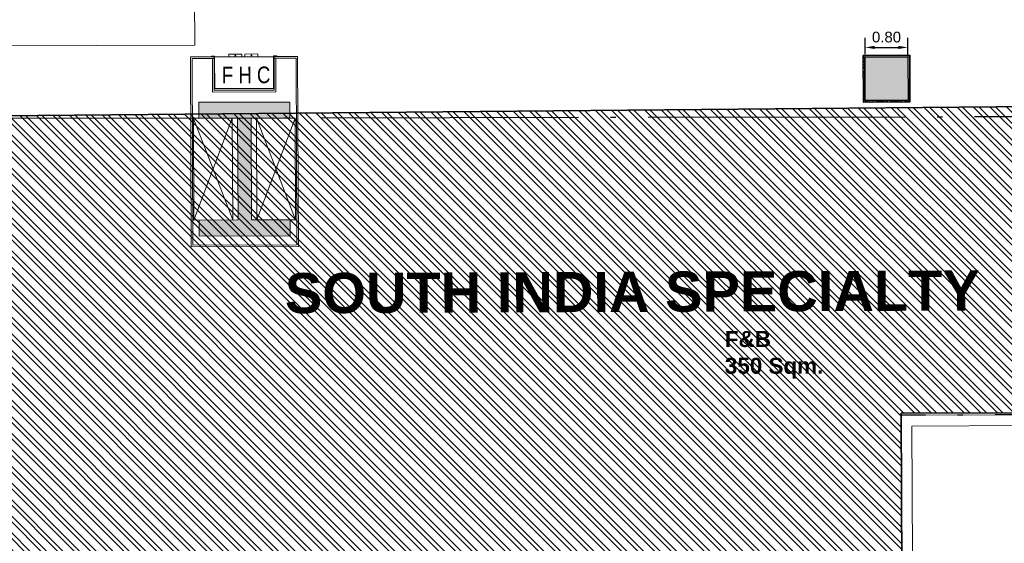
# Model space of a CAD drawing. Header units: millimetres. Extents: x 21148.2 to 21239.2, y 30135 to 30201.8.
# Tile 146 of 189: x 21184.6 to 21202.9, y 30179.6 to 30189.4. Entities that reach past the tile are written whole.
import ezdxf
from ezdxf.enums import TextEntityAlignment as Align

# ---------------------------------------------------------------- set-up
doc = ezdxf.new("R2010")
doc.units = ezdxf.units.MM
doc.linetypes.add('AR-T1E-20-L1$0$Hidden', pattern=[7.1438, 4.7625, -2.3813])
doc.linetypes.add('Existing Modification Level 0$0$RETAIL-PTB LEVEL 0$0$ACAD_ISO04W100', pattern=[30, 24, -3, 0, -3])
for name, color, linetype, lineweight in [('AR-T1E-20-L1$0$BIAL - T1E - LT - 001 - AR - DWG - 0134 & 138$0$EAST COLUMN-PTB LEVEL 1$0$$0$A-DETL-PATT', 7, 'Continuous', 13), ('AR-T1E-20-L1$0$BIAL - T1E - LT - 001 - AR - DWG - 0134 & 138$0$EAST COLUMN-PTB LEVEL 1$0$A-COL-PATT', 7, 'Continuous', 13), ('AR-T1E-20-L1$0$BIAL - T1E - LT - 001 - AR - DWG - 0134 & 138$0$EAST COLUMN-PTB LEVEL 1$0$A-COLS', 7, 'Continuous', 13), ('AR-T1E-20-L1$0$BIAL - T1E - LT - 001 - AR - DWG - 0134 & 138$0$EAST COLUMN-PTB LEVEL 1$0$A-DETL-PATT', 7, 'Continuous', 13), ('AR-T1E-20-L1$0$BIAL - T1E - LT - 001 - AR - DWG - 0134 & 138$0$EAST PTB LVL 1-BUILDING WALLS$0$A-WALL', 7, 'Continuous', 13), ('AR-T1E-20-L1$0$BIAL - T1E - LT - 001 - AR - DWG - 0134 & 138$0$EAST PTB LVL 1-FIRE HOSE BOX$0$A-ANNO-TEXT', 7, 'Continuous', 13), ('AR-T1E-20-L1$0$BIAL - T1E - LT - 001 - AR - DWG - 0134 & 138$0$EAST PTB LVL 1-FLOOR CUT-OUTS$0$A-FLOR-CUTO', 7, 'Continuous', 13), ('AR-T1E-20-L1$0$BIAL - T1E - LT - 001 - AR - DWG - 0134 & 138$0$EAST PTB LVL 1-ICT$0$Cellular Antenna', 7, 'Continuous', 13), ('AR-T1E-20-L1$0$BIAL - T1E - LT - 001 - AR - DWG - 0134 & 138$0$EAST PTB LVL 1-ICT$0$TMRS Antenna', 7, 'Continuous', 13), ('AR-T1E-20-L1$0$BIAL - T1E - LT - 001 - AR - DWG - 0134 & 138$0$EAST PTB LVL-1-FACADE$0$A-ANNO-DIMS', 7, 'Continuous', 13), ('AR-T1E-20-L1$0$BIAL - T1E - LT - 001 - AR - DWG - 0134 & 138$0$EAST PTB LVL-1-FACADE$0$A-ANNO-PATT', 7, 'Continuous', 13), ('AR-T1E-20-L1$0$BIAL - T1E - LT - 001 - AR - DWG - 0134 & 138$0$EAST PTB LVL-1-FACADE$0$A-COLU-CLDD', 7, 'Continuous', 13), ('AR-T1E-20-L1$0$BIAL - T1E - LT - 001 - AR - DWG - 0134 & 138$0$EAST PTB LVL-1-FACADE$0$A-FACD-COLU-ACP', 7, 'Continuous', 13), ('AR-T1E-20-L1$0$I-DETL-HIDN', 7, 'AR-T1E-20-L1$0$Hidden', 13), ('AR-T1E-20-L1$0$Text', 7, 'Continuous', 13), ('Existing Modification Level 0$0$RETAIL-PTB LEVEL 0$0$A-RETAIL', 7, 'Continuous', 60)]:
    doc.layers.add(name, color=color, linetype=linetype, lineweight=lineweight)
doc.styles.add('AR-T1E-20-L1$0$ARIALBOLD.8', font='arialbd.ttf', dxfattribs={"width": 0.8, "height": 2.5})
doc.styles.add('AR-T1E-20-L1$0$BIAL - T1E - LT - 001 - AR - DWG - 0134 & 138$0$EAST PTB LVL 1-FIRE HOSE BOX$0$2.5 Arial_regular_annotative', font='arial.ttf', dxfattribs={"width": 0.8, "height": 2.5})
doc.styles.get("Standard").update_dxf_attribs({"font": 'arial.ttf'})
doc.dimstyles.get("Standard").update_dxf_attribs({"dimtxt": 0.18, "dimasz": 0.18, "dimexe": 0.18, "dimexo": 0.0625, "dimgap": 0.09, "dimtad": 0, "dimtih": 1, "dimtoh": 1, "dimdec": 4, "dimzin": 0, "dimdsep": 46, "dimtxsty": 'Standard', "dimcen": 0.09, "dimadec": 0, "dimazin": 0, "dimtfac": 1, "dimtdec": 4, "dimtofl": 0, "dimtmove": 0, "dimatfit": 3, "dimfxl": 1, "dimtolj": 1, "dimtzin": 0, "dimarcsym": 0})

# ---------------------------------------------------------------- blocks, each defined once
blk = doc.blocks.new('AR-T1E-20-L1$0$BIAL - T1E - LT - 001 - AR - DWG - 0134 & 138$0$EAST PTB LVL 1-FIRE HOSE BOX$0$A$C039E453A')
blk.add_lwpolyline([(1100, 600), (1100, 0), (0, 0), (0, 600)], close=True)
at = {"layer": 'AR-T1E-20-L1$0$BIAL - T1E - LT - 001 - AR - DWG - 0134 & 138$0$EAST PTB LVL 1-FIRE HOSE BOX$0$A-ANNO-TEXT', "style": 'AR-T1E-20-L1$0$BIAL - T1E - LT - 001 - AR - DWG - 0134 & 138$0$EAST PTB LVL 1-FIRE HOSE BOX$0$2.5 Arial_regular_annotative', "width": 0.8}
blk.add_text('F H C', height=310.6, dxfattribs=at).set_placement((586, 259), align=Align.MIDDLE)
blk = doc.blocks.new('AR-T1E-20-L1$0$BIAL - T1E - LT - 001 - AR - DWG - 0134 & 138$0$EAST PTB LVL 1-FIRE HOSE BOX')
blk.add_blockref('AR-T1E-20-L1$0$BIAL - T1E - LT - 001 - AR - DWG - 0134 & 138$0$EAST PTB LVL 1-FIRE HOSE BOX$0$A$C039E453A', (264500, -22500))
blk = doc.blocks.new('*U97')
blk.add_lwpolyline([(-121.5, 25), (121.5, 25), (121.5, -25), (-121.5, -25)], close=True)
blk.add_circle((0, 0), 7.88)
blk = doc.blocks.new('*U96')
blk.add_lwpolyline([(-121.5, 25), (121.5, 25), (121.5, -25), (-121.5, -25)], close=True)
blk.add_circle((0, 0), 7.88)
blk = doc.blocks.new('AR-T1E-20-L1$0$BIAL - T1E - LT - 001 - AR - DWG - 0134 & 138$0$EAST PTB LVL-1-FACADE$0$Cladding4 wet')
at = {"layer": 'AR-T1E-20-L1$0$BIAL - T1E - LT - 001 - AR - DWG - 0134 & 138$0$EAST PTB LVL-1-FACADE$0$A-ANNO-PATT'}
h = blk.add_hatch(dxfattribs=at)
h.set_pattern_fill('ANSI38', color=256, scale=15, style=0)
h.paths.add_polyline_path([(-420, 416), (-437, 436), (-440, 436), (-440, -436), (-437, -436), (-420, -416)])
h = blk.add_hatch(dxfattribs=at)
h.set_pattern_fill('ANSI38', color=256, scale=15, style=0)
h.paths.add_polyline_path([(436, 437), (436, 440), (-436, 440), (-436, 437), (-416, 420), (416, 420)])
h = blk.add_hatch(dxfattribs=at)
h.set_pattern_fill('ANSI38', color=256, scale=15, style=0)
h.paths.add_polyline_path([(440, 436), (437, 436), (420, 416), (420, -416), (437, -436), (440, -436)])
h = blk.add_hatch(dxfattribs=at)
h.set_pattern_fill('ANSI38', color=256, scale=15, style=0)
h.paths.add_polyline_path([(416, -420), (-416, -420), (-436, -437), (-436, -440), (436, -440), (436, -437)])
at = {"layer": 'AR-T1E-20-L1$0$BIAL - T1E - LT - 001 - AR - DWG - 0134 & 138$0$EAST PTB LVL-1-FACADE$0$A-COLU-CLDD'}
for points in [[(-437, 436), (-440, 436), (-440, -436), (-437, -436), (-420, -416), (-420, 416)], [(436, 437), (436, 440), (-436, 440), (-436, 437), (-416, 420), (416, 420)], [(-400, 400), (400, 400), (400, -400), (-400, -400)], [(437, 436), (440, 436), (440, -436), (437, -436), (420, -416), (420, 416)], [(436, -437), (436, -440), (-436, -440), (-436, -437), (-416, -420), (416, -420)]]:
    blk.add_lwpolyline(points, close=True, dxfattribs=at)
at = {"layer": 'AR-T1E-20-L1$0$BIAL - T1E - LT - 001 - AR - DWG - 0134 & 138$0$EAST PTB LVL-1-FACADE$0$A-FACD-COLU-ACP'}
blk.add_lwpolyline([(-400, 400), (400, 400), (400, -400), (-400, -400)], close=True, dxfattribs=at)
blk = doc.blocks.new('*D348')
at = {"color": 0, "lineweight": -2, "transparency": 16777216}
for p, q in [((21200.343, 30188.728), (21200.343, 30189.032)), ((21201.143, 30188.709), (21201.143, 30189.032)), ((21200.523, 30188.852), (21200.963, 30188.852))]:
    blk.add_line(p, q, dxfattribs=at)
at = {"color": 0, "transparency": 16777216}
for points in [[(21200.523, 30188.882), (21200.523, 30188.822), (21200.343, 30188.852)], [(21200.963, 30188.882), (21200.963, 30188.822), (21201.143, 30188.852)]]:
    blk.add_solid(points, dxfattribs=at)
at = {"color": 0, "transparency": 16777216, "insert": (21200.743, 30189.044), "char_height": 0.2, "attachment_point": 5}
blk.add_mtext('\\A1;0.80', dxfattribs=at)

msp = doc.modelspace()

# ---------------------------------------------------------------- hatches: boundary and pattern name
at = {"true_color": 0xfeeab9}
h = msp.add_hatch(dxfattribs=at)
h.set_pattern_fill('ANSI32', color=254, scale=0.023, angle=90)
h.set_pattern_definition([(135, (21151.4033, 30177.6676), (-0.1549094, -0.1549094), []), (135, (21151.4033, 30177.77087), (-0.1549094, -0.1549094), [])])
h.paths.add_polyline_path([(21201.017, 30182.017), (21213.672, 30182.027), (21213.672, 30185.169), (21211.749, 30185.169), (21211.749, 30187.823), (21177.99, 30187.515, 0.591749), (21171.968, 30178.39), (21184.14, 30178.44), (21184.326, 30178.429), (21184.339, 30175.035), (21197.925, 30175.089), (21197.914, 30177.589), (21201.034, 30177.601)])
at = {"layer": 'AR-T1E-20-L1$0$BIAL - T1E - LT - 001 - AR - DWG - 0134 & 138$0$EAST COLUMN-PTB LEVEL 1$0$A-COL-PATT'}
for points in [[(21200.927, 30187.868), (21201.146, 30187.869), (21201.143, 30188.669), (21200.343, 30188.665), (21200.346, 30187.865), (21200.561, 30187.866)], [(21189.606, 30185.332), (21189.605, 30185.632), (21188.88, 30185.629), (21188.872, 30187.529), (21189.597, 30187.532), (21189.596, 30187.832), (21187.896, 30187.826), (21187.897, 30187.526), (21188.622, 30187.528), (21188.63, 30185.628), (21187.905, 30185.626), (21187.906, 30185.326)]]:
    msp.add_hatch(color=256, dxfattribs=at).paths.add_polyline_path(points, flags=0)

# ---------------------------------------------------------------- linework, layer by layer
at = {"color": 240, "true_color": 0xed1f24}
msp.add_lwpolyline([(21201.017, 30182.017), (21213.672, 30182.027), (21213.672, 30185.169), (21211.749, 30185.169), (21211.749, 30187.823), (21177.99, 30187.515, 0.591749), (21171.968, 30178.39), (21184.14, 30178.44), (21184.326, 30178.429), (21184.339, 30175.035), (21197.925, 30175.089), (21197.914, 30177.589), (21201.034, 30177.601), (21201.017, 30182.017)], format="xyb", close=True, dxfattribs=at)
msp.add_lwpolyline([(21177.988, 30187.517), (21211.746, 30187.825), (21211.746, 30185.171), (21213.67, 30185.171), (21213.67, 30182.029), (21201.015, 30182.02), (21201.032, 30177.603), (21197.912, 30177.591), (21197.922, 30175.091), (21184.337, 30175.037), (21184.323, 30178.642), (21184.138, 30178.442), (21171.966, 30178.392)], dxfattribs=at)
at = {"layer": 'AR-T1E-20-L1$0$BIAL - T1E - LT - 001 - AR - DWG - 0134 & 138$0$EAST COLUMN-PTB LEVEL 1$0$$0$A-DETL-PATT'}
for points in [[(21189.305, 30188.652), (21189.305, 30188.681), (21189.743, 30188.683), (21189.757, 30185.133), (21187.757, 30185.125), (21187.743, 30188.675), (21188.181, 30188.677), (21188.181, 30188.648)], [(21189.305, 30188.651), (21189.713, 30188.653), (21189.727, 30185.163), (21187.787, 30185.155), (21187.773, 30188.645), (21188.181, 30188.647)]]:
    msp.add_lwpolyline(points, dxfattribs=at)
at = {"layer": 'AR-T1E-20-L1$0$BIAL - T1E - LT - 001 - AR - DWG - 0134 & 138$0$EAST COLUMN-PTB LEVEL 1$0$A-COLS'}
for p, q in [((21201.143, 30188.669), (21200.343, 30188.665)), ((21200.343, 30188.665), (21200.346, 30187.865)), ((21201.146, 30187.869), (21201.143, 30188.669)), ((21189.596, 30187.832), (21187.896, 30187.826)), ((21187.896, 30187.826), (21187.897, 30187.526)), ((21189.597, 30187.532), (21189.596, 30187.832)), ((21200.346, 30187.865), (21201.146, 30187.869)), ((21187.897, 30187.526), (21188.622, 30187.528)), ((21188.622, 30187.528), (21188.63, 30185.628)), ((21188.872, 30187.529), (21189.597, 30187.532)), ((21188.88, 30185.629), (21188.872, 30187.529)), ((21188.63, 30185.628), (21187.905, 30185.626)), ((21187.905, 30185.626), (21187.906, 30185.326)), ((21189.605, 30185.632), (21188.88, 30185.629)), ((21189.606, 30185.332), (21189.605, 30185.632)), ((21187.906, 30185.326), (21189.606, 30185.332))]:
    msp.add_line(p, q, dxfattribs=at)
at = {"layer": 'AR-T1E-20-L1$0$BIAL - T1E - LT - 001 - AR - DWG - 0134 & 138$0$EAST COLUMN-PTB LEVEL 1$0$A-DETL-PATT'}
for p, q in [((21188.153, 30188.018), (21188.151, 30188.647)), ((21188.183, 30188.048), (21188.181, 30188.648)), ((21189.307, 30188.052), (21189.305, 30188.652)), ((21189.337, 30188.023), (21189.335, 30188.651)), ((21189.337, 30188.023), (21188.153, 30188.018)), ((21189.307, 30188.052), (21188.183, 30188.048))]:
    msp.add_line(p, q, dxfattribs=at)
for points in [[(21188.133, 30188.679), (21188.183, 30188.679), (21188.183, 30188.585), (21188.193, 30188.585), (21188.193, 30188.689), (21188.133, 30188.689)], [(21189.353, 30188.683), (21189.303, 30188.682), (21189.303, 30188.589), (21189.293, 30188.589), (21189.293, 30188.692), (21189.353, 30188.693)]]:
    msp.add_lwpolyline(points, close=True, dxfattribs=at)
at = {"layer": 'AR-T1E-20-L1$0$BIAL - T1E - LT - 001 - AR - DWG - 0134 & 138$0$EAST PTB LVL 1-BUILDING WALLS$0$A-WALL', "ltscale": 5}
for p, q in [((21201.015, 30181.979), (21213.57, 30182.029)), ((21201.015, 30181.979), (21212.76, 30182.026)), ((21201.015, 30181.979), (21201.025, 30179.344)), ((21201.216, 30181.779), (21213.77, 30181.83)), ((21201.225, 30179.344), (21201.216, 30181.779))]:
    msp.add_line(p, q, dxfattribs=at)
at = {"layer": 'AR-T1E-20-L1$0$BIAL - T1E - LT - 001 - AR - DWG - 0134 & 138$0$EAST PTB LVL 1-FLOOR CUT-OUTS$0$A-FLOR-CUTO', "ltscale": 0.2}
for p, q in [((21187.797, 30187.525), (21188.53, 30185.628)), ((21187.805, 30185.625), (21188.522, 30187.528)), ((21188.972, 30187.53), (21189.705, 30185.633)), ((21188.98, 30185.63), (21189.697, 30187.533))]:
    msp.add_line(p, q, dxfattribs=at)
at = {"layer": 'AR-T1E-20-L1$0$BIAL - T1E - LT - 001 - AR - DWG - 0134 & 138$0$EAST PTB LVL 1-FLOOR CUT-OUTS$0$A-FLOR-CUTO'}
for points in [[(21188.522, 30187.528), (21187.797, 30187.525), (21187.805, 30185.625), (21188.53, 30185.628)], [(21189.697, 30187.533), (21188.972, 30187.53), (21188.98, 30185.63), (21189.705, 30185.633)]]:
    msp.add_lwpolyline(points, close=True, dxfattribs=at)
at = {"layer": 'AR-T1E-20-L1$0$BIAL - T1E - LT - 001 - AR - DWG - 0134 & 138$0$EAST PTB LVL-1-FACADE$0$A-FACD-COLU-ACP'}
msp.add_lwpolyline([(21200.343, 30188.665), (21201.143, 30188.669), (21201.146, 30187.869), (21200.346, 30187.865)], close=True, dxfattribs=at)
at = {"layer": 'AR-T1E-20-L1$0$I-DETL-HIDN', "ltscale": 3000}
for points in [[(21153.254, 30149.757, 0.046193), (21163.033, 30150.303, 0.03053), (21171.484, 30152.101, 0.032266), (21176.407, 30153.815, 0.061858), (21180.683, 30156.281, 0.09921), (21182.946, 30158.664, 0.143678), (21183.531, 30160.918, 0.084165), (21183.274, 30162.43, 0.102695), (21182.414, 30164.189, -0.001078), (21180.914, 30166.132, 0.023202), (21178.485, 30169.007, 0.022243), (21176.284, 30171.425, 0.006606), (21173.25, 30174.636, -0.085683), (21170.763, 30177.946, -0.317952), (21172.976, 30187.369, -0.17783), (21176.712, 30188.849), (21187.823, 30188.894), (21187.771, 30201.831)], [(21163.033, 30150.303, 0.03053), (21171.484, 30152.101, 0.032266), (21176.407, 30153.815, 0.061858), (21180.683, 30156.281, 0.09921), (21182.946, 30158.664, 0.143678), (21183.531, 30160.918, 0.084165), (21183.274, 30162.43, 0.102695), (21182.414, 30164.189, -0.001078), (21180.914, 30166.132, 0.023202), (21178.485, 30169.007, 0.022243), (21176.284, 30171.425, 0.006606), (21173.25, 30174.636, -0.085683), (21170.763, 30177.946, -0.317952), (21172.976, 30187.369, -0.17783), (21176.712, 30188.849), (21187.823, 30188.894), (21187.771, 30201.831)]]:
    msp.add_lwpolyline(points, format="xyb", dxfattribs=at)
at = {"layer": 'Existing Modification Level 0$0$RETAIL-PTB LEVEL 0$0$A-RETAIL', "linetype": 'Existing Modification Level 0$0$RETAIL-PTB LEVEL 0$0$ACAD_ISO04W100', "lineweight": -2, "ltscale": 0.2}
for points in [[(21211.705, 30185.175), (21213.605, 30185.175), (21213.65, 30182.029), (21201.015, 30182.02), (21201.025, 30179.342), (21200.305, 30179.341), (21200.308, 30178.678), (21197.908, 30178.669), (21197.922, 30175.091), (21184.337, 30175.037), (21184.337, 30178.442), (21171.958, 30178.379), (21177.988, 30187.517)], [(21184.337, 30175.037), (21184.337, 30178.442), (21172.113, 30178.38), (21177.988, 30187.517), (21211.571, 30187.575), (21211.705, 30185.175)], [(21213.605, 30185.175), (21213.67, 30182.029), (21201.015, 30181.979), (21201.025, 30179.342), (21200.305, 30179.342), (21200.308, 30178.681), (21197.908, 30178.671), (21197.922, 30175.091)]]:
    msp.add_lwpolyline(points, dxfattribs=at)

# ---------------------------------------------------------------- block references
at = {"xscale": 0.001, "yscale": 0.001, "zscale": 0.001, "rotation": 0.2299050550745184}
msp.add_blockref('AR-T1E-20-L1$0$BIAL - T1E - LT - 001 - AR - DWG - 0134 & 138$0$EAST PTB LVL 1-FIRE HOSE BOX', (20923.607, 30209.515), dxfattribs=at)
at = {"layer": 'AR-T1E-20-L1$0$BIAL - T1E - LT - 001 - AR - DWG - 0134 & 138$0$EAST PTB LVL 1-ICT$0$Cellular Antenna', "xscale": 0.001, "yscale": 0.001, "zscale": 0.001, "rotation": 0.2299050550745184}
msp.add_blockref('*U96', (21188.879, 30188.704), dxfattribs=at)
at = {"layer": 'AR-T1E-20-L1$0$BIAL - T1E - LT - 001 - AR - DWG - 0134 & 138$0$EAST PTB LVL 1-ICT$0$TMRS Antenna', "xscale": 0.001, "yscale": 0.001, "zscale": 0.001, "rotation": 0.2299050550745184}
msp.add_blockref('*U97', (21188.579, 30188.703), dxfattribs=at)
at = {"layer": 'AR-T1E-20-L1$0$BIAL - T1E - LT - 001 - AR - DWG - 0134 & 138$0$EAST PTB LVL-1-FACADE$0$A-ANNO-DIMS', "xscale": 0.001, "yscale": 0.001, "zscale": 0.001, "rotation": 0.2299050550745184}
msp.add_blockref('AR-T1E-20-L1$0$BIAL - T1E - LT - 001 - AR - DWG - 0134 & 138$0$EAST PTB LVL-1-FACADE$0$Cladding4 wet', (21200.745, 30188.267), dxfattribs=at)

# ---------------------------------------------------------------- texts
at = {"insert": (21197.723, 30183.555, 10.833), "char_height": 0.3, "width": 51.9285, "attachment_point": 1}
msp.add_mtext('{\\fArial|b1|i0|c0|p34;F&B^J350 Sqm.}', dxfattribs=at)
at = {"layer": 'AR-T1E-20-L1$0$Text', "style": 'AR-T1E-20-L1$0$ARIALBOLD.8'}
msp.add_text('SOUTH INDIA SPECIALTY', height=0.75, rotation=0.2299, dxfattribs=at).set_placement((21189.507, 30183.885))

# ---------------------------------------------------------------- dimensions: what is measured, and where the dimension line sits
at = {"color": 240, "true_color": 0xed1f24}
dim = msp.add_linear_dim(base=(21201.143, 30188.852), p1=(21200.343, 30188.665), p2=(21201.143, 30188.646), dimstyle='Standard', override={"dimtxt": 0.2, "dimtad": 1, "dimtih": 0, "dimtoh": 0, "dimdec": 2, "dimtdec": 2, "dimfxl": 200, "dimfxlon": 1, "dimarcsym": 2}, dxfattribs=at)
dim.commit()
dim.dimension.update_dxf_attribs({"geometry": '*D348', "text_midpoint": (21200.743, 30189.044)})

doc.saveas('drawing.dxf')
